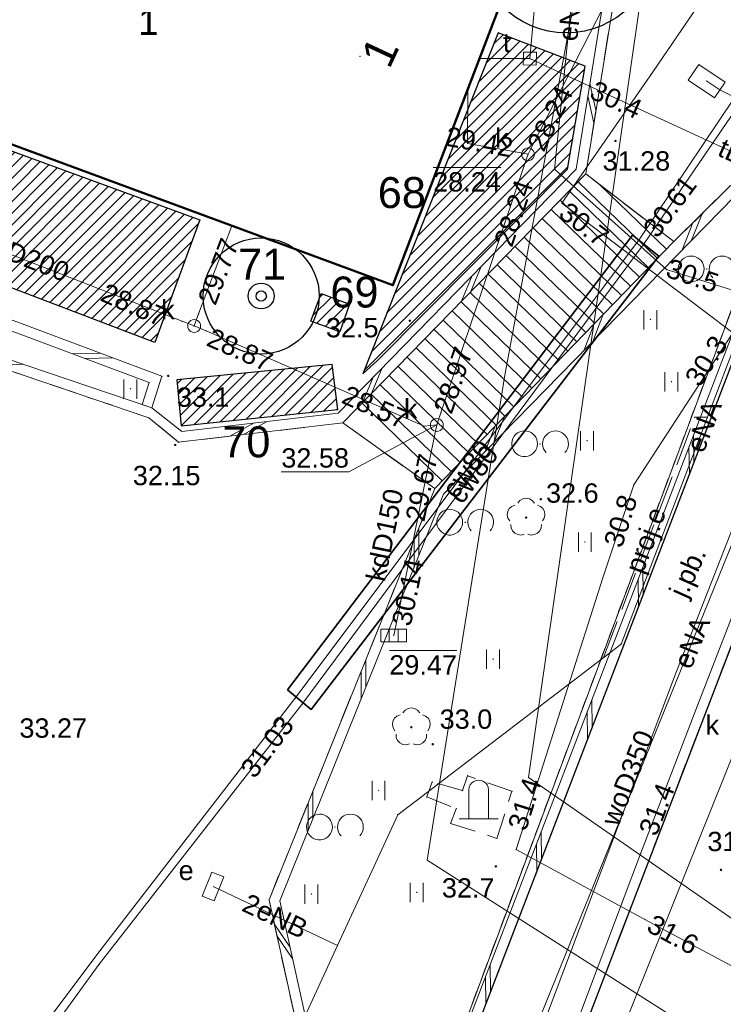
# Model space of a CAD drawing. Extents: x 5468194 to 5468404, y 5919486 to 5919674.
# Tile 6 of 12: x 5468349 to 5468376, y 5919556 to 5919594. Entities that reach past the tile are written whole.
import ezdxf
from ezdxf.enums import TextEntityAlignment as Align

# ---------------------------------------------------------------- set-up
doc = ezdxf.new("R2010")
doc.units = 0
doc.header["$PDSIZE"] = 0.75
for name, pattern in [('PRZER1-1', [2, 1, -1]), ('PRZER2-1', [3, 2, -1]), ('PRZER3-1', [4, 3, -1])]:
    doc.linetypes.add(name, pattern=pattern)
doc.layers.get('0').update_dxf_attribs({"color": 253, "linetype": 'CONTINUOUS', "lineweight": 13})
for name, color, linetype, lineweight in [('GEPADR', 253, 'CONTINUOUS', 18), ('GEPADR_O', 253, 'CONTINUOUS', 18), ('GESBLO', 253, 'CONTINUOUS', 18), ('GESBLO_O', 253, 'CONTINUOUS', 18), ('GESBZO', 253, 'CONTINUOUS', 50), ('GESDZI', 30, 'CONTINUOUS', 18), ('GESUZY', 253, 'PRZER1-1', 18), ('GOSRBG', 253, 'CONTINUOUS', 18), ('GSLKRW', 253, 'CONTINUOUS', 25), ('GSPOPM', 253, 'CONTINUOUS', 18), ('GSPPRB', 253, 'CONTINUOUS', 20), ('GSPRDL', 253, 'CONTINUOUS', 18), ('GSPWPN', 253, 'CONTINUOUS', 13), ('GSPWPN_O', 253, 'CONTINUOUS', 13), ('GSPWPS', 253, 'CONTINUOUS', 13), ('GSPWPS_O', 253, 'CONTINUOUS', 13), ('GSSDSO', 253, 'CONTINUOUS', 18), ('GSSKOA', 253, 'PRZER3-1', 18), ('GSSKOA_O', 253, 'PRZER3-1', 18), ('GSSKOD', 253, 'PRZER2-1', 18), ('GSSSCK', 253, 'CONTINUOUS', 18), ('GSSUTR', 253, 'PRZER2-1', 18), ('GSSZAD', 253, 'PRZER2-1', 18), ('GULCPR', 253, 'CONTINUOUS', 18), ('GULCPR_O', 253, 'CONTINUOUS', 18), ('GULEPR', 253, 'CONTINUOUS', 18), ('GULEPR_O', 253, 'CONTINUOUS', 18), ('GULKPR', 253, 'CONTINUOUS', 18), ('GULKPR_O', 253, 'CONTINUOUS', 18), ('GULLOB', 253, 'CONTINUOUS', 35), ('GULTPR', 253, 'CONTINUOUS', 18), ('GULTPR_O', 253, 'CONTINUOUS', 18), ('GULWPR', 253, 'CONTINUOUS', 18), ('GULWPR_O', 253, 'CONTINUOUS', 18), ('GUPESE', 253, 'CONTINUOUS', 18), ('GUPESE_O', 253, 'CONTINUOUS', 18), ('GUPIKP', 253, 'CONTINUOUS', 18), ('GUPIWZ', 253, 'CONTINUOUS', 18), ('GUPIWZ_O', 253, 'CONTINUOUS', 18), ('GUPKKS', 253, 'CONTINUOUS', 18), ('GUPKSD', 253, 'CONTINUOUS', 18), ('GUPPRZ', 253, 'CONTINUOUS', 18), ('GUPPRZ_O', 253, 'CONTINUOUS', 18), ('GUSIKP', 253, 'CONTINUOUS', 18), ('ZZ_drzewo nanoszone ręcznie', 34, 'CONTINUOUS', 30), ('ZZ_grupa krzewów', 3, 'CONTINUOUS', 30), ('ZZ_grupa krzewów_szraf', 3, 'CONTINUOUS', 13), ('ZZ_korona', 94, 'CONTINUOUS', 30), ('ZZ_waloryzacja B', 5, 'CONTINUOUS', 30)]:
    doc.layers.add(name, color=color, linetype=linetype, lineweight=lineweight)
doc.styles.add('GEO-INFO', font='arial.ttf')
pattern_1 = [(45, (0, 0), (-0.224506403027, 0.224506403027), [])]

# ---------------------------------------------------------------- blocks, each defined once
blk = doc.blocks.new('POINT')
at = {"color": 0}
blk.add_point((0, 0), dxfattribs=at)
blk = doc.blocks.new('ODTN_2')
at = {"color": 0}
for points in [[(-1.5, -0.5), (0.5, 0.5)], [(-0.5, -0.5), (1.5, 0.5)]]:
    blk.add_lwpolyline(points, dxfattribs=at)
blk = doc.blocks.new('SPTRW')
at = {"color": 0}
for points in [[(-0.51332, 0.7233), (-0.51332, -0.7767)], [(0.48668, -0.7767), (0.48668, 0.7233)]]:
    blk.add_lwpolyline(points, dxfattribs=at)
blk = doc.blocks.new('KOLO')
blk.add_hatch(color=0).paths.add_polyline_path([(-0.5, 0), (-0.482963, -0.12941), (-0.433013, -0.25), (-0.353553, -0.353553), (-0.25, -0.433013), (-0.12941, -0.482963), (0, -0.5), (0.12941, -0.482963), (0.25, -0.433013), (0.353553, -0.353553), (0.433013, -0.25), (0.482963, -0.12941), (0.5, 0), (0.482963, 0.12941), (0.433013, 0.25), (0.353553, 0.353553), (0.25, 0.433013), (0.12941, 0.482963), (0, 0.5), (-0.12941, 0.482963), (-0.25, 0.433013), (-0.353553, 0.353553), (-0.433013, 0.25), (-0.482963, 0.12941)])
blk = doc.blocks.new('OBOO04')
at = {"color": 0}
for points in [[(0.5, 0), (0.5, 1.5), (0.482963, 1.62941), (0.433013, 1.75), (0.353553, 1.853553), (0.25, 1.933013), (0.12941, 1.982963), (0, 2), (-0.12941, 1.982963), (-0.25, 1.933013), (-0.353553, 1.853553), (-0.433013, 1.75), (-0.482963, 1.62941), (-0.5, 1.5)], [(-0.5, 0), (-0.5, 1.5)], [(1, 0), (-1, 0)]]:
    blk.add_lwpolyline(points, dxfattribs=at)
blk = doc.blocks.new('SPDLP')
blk.add_hatch(color=0).paths.add_polyline_path([(0, -0.09), (0.027812, -0.085595), (0.052901, -0.072812), (0.072812, -0.052901), (0.085595, -0.027812), (0.09, 0), (0.085595, 0.027812), (0.072812, 0.052901), (0.052901, 0.072812), (0.027812, 0.085595), (0, 0.09), (-0.027812, 0.085595), (-0.052901, 0.072812), (-0.072812, 0.052901), (-0.085595, 0.027812), (-0.09, 0), (-0.085595, -0.027812), (-0.072812, -0.052901), (-0.052901, -0.072812), (-0.027812, -0.085595)])
at = {"color": 0}
for points in [[(-1.271938, -0.268652), (-1.40916, -0.048001), (-1.462858, 0.20623), (-1.426585, 0.463525), (-1.304695, 0.693003), (-1.11182, 0.867117), (-0.871109, 0.964971)], [(-0.648554, 1.126667), (-0.481106, 1.325358), (-0.255912, 1.454989), (0, 1.5), (0.255912, 1.454989), (0.481106, 1.325358), (0.648554, 1.126667)], [(0.871109, 0.964971), (1.11182, 0.867117), (1.304695, 0.693003), (1.426585, 0.463525), (1.462858, 0.20623), (1.40916, -0.048001), (1.271938, -0.268652)], [(-0.137547, -1.292703), (-0.389802, -1.355024), (-0.648184, -1.327532), (-0.881678, -1.213525), (-1.062258, -1.026689), (-1.168249, -0.78945), (-1.186929, -0.530282)], [(1.186929, -0.530282), (1.168249, -0.78945), (1.062258, -1.026689), (0.881678, -1.213525), (0.648184, -1.327532), (0.389802, -1.355024), (0.137547, -1.292703)]]:
    blk.add_lwpolyline(points, dxfattribs=at)
blk = doc.blocks.new('OTZK')
at = {"color": 0}
blk.add_lwpolyline([(-1.2, 1), (-1.026352, 0.984808), (-0.85798, 0.939693), (-0.7, 0.866025), (-0.557212, 0.766044), (-0.433956, 0.642788), (-0.333975, 0.5), (-0.260307, 0.34202), (-0.215192, 0.173648), (-0.2, 0), (-0.215192, -0.173648), (-0.260307, -0.34202), (-0.333975, -0.5), (-0.44425, -0.654861), (-0.581841, -0.786053), (-0.741773, -0.888835), (-0.918267, -0.959493), (-1.104944, -0.995472), (-1.295056, -0.995472), (-1.481733, -0.959493), (-1.658227, -0.888835), (-1.818159, -0.786053), (-1.95575, -0.654861), (-2.066025, -0.5), (-2.145001, -0.327068), (-2.189821, -0.142315), (-2.198867, 0.047582), (-2.171812, 0.235759), (-2.109632, 0.415415), (-2.014576, 0.580057), (-1.890079, 0.723734), (-1.740641, 0.841254), (-1.571662, 0.928368), (-1.389251, 0.981929)], close=True, dxfattribs=at)
blk.add_lwpolyline([(0.469393, -0.682799), (0.35969, -0.542106), (0.276733, -0.384159), (0.223163, -0.213984), (0.200685, -0.036999), (0.210014, 0.141165), (0.250854, 0.314835), (0.321904, 0.478484), (0.420903, 0.626903), (0.5447, 0.755369), (0.689355, 0.859792), (0.850264, 0.936848), (1.022304, 0.984085), (1.2, 1), (1.377696, 0.984085), (1.549736, 0.936848), (1.710645, 0.859792), (1.8553, 0.755369), (1.979097, 0.626903), (2.078096, 0.478484), (2.149146, 0.314835), (2.189986, 0.141165), (2.199315, -0.036999), (2.176837, -0.213984), (2.123267, -0.384159), (2.04031, -0.542106), (1.930607, -0.682799)], dxfattribs=at)
blk = doc.blocks.new('KWADRAT_NIEPRZEZR')
at = {"color": 0}
blk.add_lwpolyline([(-0.5, -0.5), (0.5, -0.5), (0.5, 0.5), (-0.5, 0.5)], close=True, dxfattribs=at)
blk = doc.blocks.new('OKRAG_PELNY')
at = {"color": 0}
blk.add_lwpolyline([(0, 0.5), (0.12941, 0.482963), (0.25, 0.433013), (0.353553, 0.353553), (0.433013, 0.25), (0.482963, 0.12941), (0.5, 0), (0.482963, -0.12941), (0.433013, -0.25), (0.353553, -0.353553), (0.25, -0.433013), (0.12941, -0.482963), (0, -0.5), (-0.12941, -0.482963), (-0.25, -0.433013), (-0.353553, -0.353553), (-0.433013, -0.25), (-0.482963, -0.12941), (-0.5, 0), (-0.482963, 0.12941), (-0.433013, 0.25), (-0.353553, 0.353553), (-0.25, 0.433013), (-0.12941, 0.482963)], close=True, dxfattribs=at)
blk = doc.blocks.new('SUUS05')
at = {"color": 0}
blk.add_lwpolyline([(0.5, -0.25), (-0.5, -0.25), (-0.5, 0.25), (0.5, 0.25)], close=True, dxfattribs=at)
for points in [[(-0.175, -0.25), (-0.175, 0.25)], [(0.175, -0.25), (0.175, 0.25)]]:
    blk.add_lwpolyline(points, dxfattribs=at)
blk = doc.blocks.new('SZAFA1')
at = {"color": 0}
blk.add_lwpolyline([(-1, -0.5), (-1, 0.5), (1, 0.5), (1, -0.5)], close=True, dxfattribs=at)
blk = doc.blocks.new('drzewo nanoszone ręcznie')
at = {"layer": 'ZZ_drzewo nanoszone ręcznie'}
for radius in [0.5, 0.2]:
    blk.add_circle((0, 0), radius, dxfattribs=at)

msp = doc.modelspace()

# ---------------------------------------------------------------- hatches: boundary and pattern name
at = {"layer": 'ZZ_grupa krzewów_szraf'}
h = msp.add_hatch(dxfattribs=at)
h.set_pattern_fill('ANSI31', color=256, scale=0.1, style=0)
h.set_pattern_definition(pattern_1)
h.paths.add_polyline_path([(5468363.053, 5919580.833), (5468370.421, 5919588.246), (5468371.096, 5919592.238), (5468367.723, 5919593.535), (5468362.482, 5919580.318)])
h = msp.add_hatch(dxfattribs=at)
h.set_pattern_fill('ANSI31', color=256, scale=0.1, style=0)
h.set_pattern_definition(pattern_1)
h.paths.add_polyline_path([(5468356.156, 5919586.281), (5468354.419, 5919581.528), (5468340.806, 5919586.711), (5468342.414, 5919591.307)])
h = msp.add_hatch(dxfattribs=at)
h.set_pattern_fill('ANSI31', color=256, scale=0.1, style=0)
h.set_pattern_definition([(45, (0.7511, -0.9682), (-0.224506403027, 0.224506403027), [])])
h.paths.add_polyline_path([(5468360.861, 5919583.426), (5468361.96, 5919583.007), (5468361.584, 5919581.939), (5468360.46, 5919582.354)])
h = msp.add_hatch(dxfattribs=at)
h.set_pattern_fill('ANSI31', color=256, scale=0.1, style=0)
h.set_pattern_definition(pattern_1)
h.paths.add_polyline_path([(5468355.433, 5919578.289), (5468361.507, 5919578.935), (5468361.297, 5919580.669), (5468355.271, 5919580.078)])

# ---------------------------------------------------------------- linework, layer by layer
at = {"layer": 'GESBLO', "linetype": 'Continuous', "lineweight": 18, "elevation": 10.18}
msp.add_lwpolyline([(5468363.645, 5919583.746), (5468368.102, 5919595.426), (5468344.651, 5919604.234), (5468340.223, 5919592.394)], close=True, dxfattribs=at)
at = {"layer": 'GESBZO', "linetype": 'Continuous', "lineweight": 50, "elevation": 10.18}
msp.add_lwpolyline([(5468324.608, 5919550.595), (5468340.223, 5919592.394), (5468363.645, 5919583.746), (5468368.102, 5919595.426), (5468344.651, 5919604.234), (5468339.13, 5919606.287), (5468341.233, 5919611.948), (5468335.033, 5919614.243), (5468328.674, 5919597.162), (5468320.465, 5919575.139), (5468292.6, 5919585.725), (5468302.084, 5919611.222), (5468287.766, 5919616.312), (5468277.091, 5919588.06), (5468273.766, 5919579.265), (5468316.018, 5919563.219), (5468312.976, 5919555.043)], close=True, dxfattribs=at)
at = {"layer": 'GESDZI', "linetype": 'Continuous', "lineweight": 18, "elevation": 10.22}
for points in [[(5468342.3, 5919490.53), (5468380.89, 5919593.82), (5468381.59, 5919595.7), (5468371.88, 5919608.07), (5468315.05, 5919629.35), (5468302.78, 5919633.88), (5468295.57, 5919636.55), (5468289.38, 5919639.2), (5468286.47, 5919640.95), (5468283.94, 5919642.67), (5468281.69, 5919644.67), (5468279.68, 5919646.93), (5468277.95, 5919649.56), (5468276.59, 5919652.23), (5468275.54, 5919655.03), (5468275.114, 5919656.356)], [(5468397.975, 5919600.77), (5468396.01, 5919601.52), (5468386.34, 5919605.41), (5468381.59, 5919595.7), (5468380.89, 5919593.82), (5468342.3, 5919490.53)]]:
    msp.add_lwpolyline(points, dxfattribs=at)
at = {"layer": 'GESUZY', "linetype": 'PRZER1-1', "lineweight": 18, "ltscale": 0.5, "elevation": 10.08}
for points in [[(5468397.975, 5919600.77), (5468396.01, 5919601.52), (5468386.34, 5919605.41), (5468381.59, 5919595.7), (5468380.89, 5919593.82), (5468342.3, 5919490.53)], [(5468342.3, 5919490.53), (5468380.89, 5919593.82), (5468381.59, 5919595.7), (5468386.34, 5919605.41), (5468396.01, 5919601.52), (5468397.975, 5919600.77)]]:
    msp.add_lwpolyline(points, dxfattribs=at)
at = {"layer": 'GOSRBG', "linetype": 'Continuous', "lineweight": 18, "elevation": 10.04}
for points in [[(5468344.206, 5919613.044), (5468339.634, 5919614.611), (5468338.067, 5919608.211), (5468350.084, 5919604.554), (5468370.983, 5919596.455), (5468367.979, 5919580.258), (5468364.975, 5919561.449), (5468375.682, 5919554.637), (5468380.283, 5919552.873)], [(5468381.743, 5919556.827), (5468378.31, 5919558.131), (5468368.906, 5919564.662), (5468373.869, 5919599.146), (5468349.052, 5919607.505), (5468349.443, 5919611.554), (5468344.206, 5919613.044)]]:
    msp.add_lwpolyline(points, dxfattribs=at)
at = {"layer": 'GSLKRW', "linetype": 'Continuous', "lineweight": 25, "elevation": 10.18}
for points in [[(5468365.57, 5919551.49), (5468379.33, 5919587.32)], [(5468382.88, 5919585.71), (5468369.21, 5919550.1), (5468362.55, 5919532.04), (5468361.98, 5919530.58), (5468350.56, 5919500.43)]]:
    msp.add_lwpolyline(points, dxfattribs=at)
at = {"layer": 'GSPPRB', "linetype": 'Continuous', "lineweight": 20}
for p in [(5468366.999, 5919592.534, 10.28), (5468375.81, 5919591.66, 10.28), (5468366.557, 5919591.376, 10.28), (5468376.32, 5919591.32, 10.28), (5468371.12, 5919588.06, 10.28), (5468357.407, 5919586.05, 10.28), (5468373.39, 5919585.36, 10.28), (5468374.54, 5919585.439, 10.28), (5468354.69, 5919580.22, 10.28), (5468354.18, 5919578.61, 10.28), (5468375.35, 5919578.63, 10.28), (5468375.83, 5919578.63, 10.28), (5468361.71, 5919578.41, 10.28), (5468355.34, 5919577.66, 10.28), (5468365.269, 5919575.863, 10.28), (5468372.493, 5919569.835, 10.28), (5468371.81, 5919569.31, 10.28), (5468359.85, 5919567.72, 10.28), (5468366.54, 5919564.73, 10.28), (5468365.17, 5919564.49, 10.28), (5468366.35, 5919564.15, 10.28), (5468368.26, 5919564.13, 10.28), (5468364.96, 5919563.91, 10.28), (5468363.831, 5919563.218, 10.28), (5468366.1, 5919563.45, 10.28), (5468365.88, 5919562.88, 10.28), (5468367.68, 5919562.3, 10.28), (5468358.843, 5919559.914, 10.28), (5468352.25, 5919557.89, 10.28), (5468361.498, 5919558.149, 10.28), (5468352.26, 5919557.42, 10.28)]:
    msp.add_point(p, dxfattribs=at)
at = {"layer": 'GSSDSO', "linetype": 'Continuous', "lineweight": 18, "elevation": 10.18}
for points in [[(5468338.75, 5919583.84), (5468354.18, 5919578.61), (5468355.34, 5919577.66), (5468361.71, 5919578.41), (5468371.12, 5919588.06), (5468374.522, 5919609.14), (5468374.127, 5919609.204), (5468370.745, 5919588.249), (5468361.523, 5919578.791), (5468355.462, 5919578.077), (5468354.301, 5919578.991), (5468338.913, 5919584.207)], [(5468379.33, 5919587.32), (5468376.74, 5919587.61), (5468374.54, 5919585.439), (5468365.269, 5919575.863), (5468358.843, 5919559.914), (5468360.194, 5919553.802), (5468365.57, 5919551.49), (5468365.346, 5919552.022), (5468360.54, 5919554.089), (5468359.26, 5919559.88), (5468365.611, 5919575.641), (5468376.885, 5919587.191), (5468378.771, 5919586.98)], [(5468365.57, 5919551.49), (5468379.33, 5919587.32), (5468378.771, 5919586.98), (5468365.346, 5919552.022)], [(5468338.913, 5919584.207), (5468339.64, 5919585.85), (5468354.69, 5919580.22), (5468354.301, 5919578.991), (5468353.922, 5919579.12), (5468354.194, 5919579.979), (5468339.853, 5919585.343), (5468339.293, 5919584.078)]]:
    msp.add_lwpolyline(points, close=True, dxfattribs=at)
at = {"layer": 'GSSKOA', "linetype": 'PRZER3-1', "lineweight": 18, "ltscale": 0.5, "elevation": 10.18}
msp.add_lwpolyline([(5468346.124, 5919489.133), (5468347.28, 5919491.88), (5468350.56, 5919500.43), (5468361.98, 5919530.58), (5468362.55, 5919532.04), (5468366.74, 5919543.38), (5468369.21, 5919550.1), (5468382.88, 5919585.71), (5468384.825, 5919591.001, 0.348026), (5468385.415, 5919592.895), (5468385.73, 5919594.32), (5468393.04, 5919591.72)], format="xyb", dxfattribs=at)
msp.add_lwpolyline([(5468369.21, 5919550.1), (5468365.57, 5919551.49), (5468379.33, 5919587.32), (5468382.88, 5919585.71)], close=True, dxfattribs=at)
at = {"layer": 'GSSKOD', "linetype": 'PRZER2-1', "lineweight": 18, "ltscale": 0.5, "elevation": 10.18}
msp.add_lwpolyline([(5468374.522, 5919609.14), (5468375.202, 5919608.344), (5468376.288, 5919606.342), (5468376.955, 5919605.295), (5468377.622, 5919604.315), (5468378.528, 5919602.835), (5468379.92, 5919601.023), (5468380.921, 5919599.843), (5468382.466, 5919598.335), (5468383.331, 5919597.838), (5468384.054, 5919597.216), (5468384.77, 5919596.375), (5468385.277, 5919595.678), (5468385.476, 5919595.114), (5468385.73, 5919594.32), (5468385.415, 5919592.895, -0.348026), (5468384.825, 5919591.001), (5468382.88, 5919585.71), (5468379.33, 5919587.32), (5468376.74, 5919587.61), (5468374.54, 5919585.439), (5468371.12, 5919588.06)], format="xyb", close=True, dxfattribs=at)
msp.add_lwpolyline([(5468369.21, 5919550.1), (5468365.57, 5919551.49), (5468360.194, 5919553.802), (5468358.843, 5919559.914), (5468365.269, 5919575.863), (5468361.71, 5919578.41), (5468355.34, 5919577.66), (5468354.18, 5919578.61), (5468338.75, 5919583.84), (5468333.535, 5919569.88), (5468334.395, 5919569.558), (5468334.22, 5919569.09), (5468343.139, 5919565.716), (5468341.345, 5919560.818), (5468332.25, 5919564.07), (5468332.075, 5919563.602), (5468331.34, 5919563.876), (5468330, 5919560.29), (5468332.66, 5919559.36), (5468328.14, 5919547.12), (5468324.26, 5919548.55), (5468323.889, 5919548.687), (5468323.494, 5919547.638)], dxfattribs=at)
msp.add_lwpolyline([(5468365.17, 5919564.49), (5468364.96, 5919563.91), (5468366.1, 5919563.45), (5468365.88, 5919562.88), (5468367.68, 5919562.3), (5468368.26, 5919564.13), (5468366.54, 5919564.73), (5468366.35, 5919564.15)], close=True, dxfattribs=at)
at = {"layer": 'GSSSCK', "linetype": 'Continuous', "lineweight": 18, "elevation": 10.18}
msp.add_lwpolyline([(5468361.71, 5919578.41), (5468365.269, 5919575.863), (5468374.54, 5919585.439), (5468371.12, 5919588.06)], close=True, dxfattribs=at)
at = {"layer": 'GSSSCK', "linetype": 'Continuous', "lineweight": 18, "elevation": 10.18, "flags": 128}
for points in [[(5468373.904, 5919584.782), (5468370.828, 5919587.76)], [(5468374.252, 5919585.141), (5468371.683, 5919587.629)], [(5468373.556, 5919584.423), (5468370.479, 5919587.402)], [(5468373.208, 5919584.064), (5468370.13, 5919587.044)], [(5468372.86, 5919583.705), (5468369.781, 5919586.686)], [(5468372.513, 5919583.345), (5468369.432, 5919586.328)], [(5468372.165, 5919582.986), (5468369.082, 5919585.97)], [(5468371.817, 5919582.627), (5468368.733, 5919585.613)], [(5468371.469, 5919582.268), (5468368.384, 5919585.255)], [(5468371.122, 5919581.908), (5468368.035, 5919584.897)], [(5468370.774, 5919581.549), (5468367.686, 5919584.539)], [(5468370.078, 5919580.831), (5468366.988, 5919583.823)], [(5468370.426, 5919581.19), (5468367.337, 5919584.181)], [(5468369.73, 5919580.472), (5468366.639, 5919583.465)], [(5468369.383, 5919580.112), (5468366.29, 5919583.107)], [(5468369.035, 5919579.753), (5468365.941, 5919582.749)], [(5468368.687, 5919579.394), (5468365.592, 5919582.391)], [(5468368.339, 5919579.035), (5468365.243, 5919582.033)], [(5468367.991, 5919578.675), (5468364.894, 5919581.675)], [(5468367.644, 5919578.316), (5468364.544, 5919581.317)], [(5468367.296, 5919577.957), (5468364.195, 5919580.959)], [(5468366.948, 5919577.598), (5468363.846, 5919580.601)], [(5468366.6, 5919577.239), (5468363.497, 5919580.243)], [(5468366.252, 5919576.879), (5468363.148, 5919579.885)], [(5468365.905, 5919576.52), (5468362.799, 5919579.527)], [(5468365.557, 5919576.161), (5468362.45, 5919579.169)]]:
    msp.add_lwpolyline(points, dxfattribs=at)
at = {"layer": 'GSSUTR', "linetype": 'PRZER2-1', "lineweight": 18, "ltscale": 0.5, "elevation": 10.1}
for points in [[(5468373.63, 5919582.433), (5468373.62, 5919582.413), (5468373.64, 5919582.413)], [(5468374.449, 5919580.021), (5468374.439, 5919580.001), (5468374.459, 5919580.001)], [(5468353.474, 5919579.745), (5468353.464, 5919579.725), (5468353.484, 5919579.725)], [(5468371.175, 5919577.732), (5468371.165, 5919577.712), (5468371.185, 5919577.712)], [(5468371.093, 5919573.808), (5468371.083, 5919573.788), (5468371.103, 5919573.788)], [(5468367.532, 5919569.27), (5468367.522, 5919569.25), (5468367.542, 5919569.25)], [(5468363.094, 5919564.174), (5468363.084, 5919564.154), (5468363.104, 5919564.154)], [(5468360.489, 5919560.16), (5468360.479, 5919560.14), (5468360.499, 5919560.14)], [(5468364.573, 5919560.224), (5468364.563, 5919560.204), (5468364.583, 5919560.204)]]:
    msp.add_lwpolyline(points, close=True, dxfattribs=at)
at = {"layer": 'GSSZAD', "linetype": 'PRZER2-1', "lineweight": 18, "ltscale": 0.5, "elevation": 10.1}
for points in [[(5468375.81, 5919584.39), (5468375.8, 5919584.37), (5468375.82, 5919584.37)], [(5468369.35, 5919577.61), (5468369.34, 5919577.59), (5468369.36, 5919577.59)], [(5468366.45, 5919574.57), (5468366.44, 5919574.55), (5468366.46, 5919574.55)], [(5468361.4, 5919562.75), (5468361.39, 5919562.73), (5468361.41, 5919562.73)]]:
    msp.add_lwpolyline(points, close=True, dxfattribs=at)
at = {"layer": 'GULCPR', "linetype": 'Continuous', "lineweight": 18, "elevation": 10.14}
for points in [[(5468395.63, 5919605.07), (5468394.42, 5919605.4), (5468387.16, 5919607.97), (5468386.92, 5919607.88), (5468380.52, 5919596.72), (5468377.51, 5919591.94), (5468373.2, 5919585.53), (5468359.85, 5919567.72), (5468352.25, 5919557.89), (5468349.08, 5919553.66), (5468348.85, 5919553.59), (5468342.01, 5919556.1), (5468333.68, 5919559.07), (5468328.86, 5919560.78)], [(5468328.7, 5919560.36), (5468333.53, 5919558.66), (5468341.93, 5919555.7), (5468348.92, 5919553.07), (5468349.16, 5919553.14), (5468352.26, 5919557.42), (5468360.12, 5919567.49), (5468373.39, 5919585.36), (5468377.79, 5919591.81), (5468380.54, 5919596.23), (5468387.02, 5919607.41), (5468387.26, 5919607.49), (5468394.2, 5919605.12), (5468395.47, 5919604.67)]]:
    msp.add_lwpolyline(points, dxfattribs=at)
at = {"layer": 'GULEPR', "linetype": 'Continuous', "lineweight": 18, "elevation": 10.14}
for points in [[(5468372.167, 5919608.837), (5468371.136, 5919600.284), (5468369.913, 5919588.245), (5468374.255, 5919584.356), (5468380.537, 5919582.386)], [(5468349.142, 5919606.935), (5468348.852, 5919607.894), (5468349.579, 5919608.441), (5468350.386, 5919608.272), (5468352.599, 5919605.794), (5468355.624, 5919604.673), (5468360.688, 5919602.705), (5468376.875, 5919596.643), (5468373.732, 5919592.033), (5468370.197, 5919586.927), (5468376.818, 5919581.897), (5468372.98, 5919576.006), (5468371.781, 5919572.404), (5468368.422, 5919561.865), (5468373.414, 5919559.16), (5468378.463, 5919556.455), (5468381.19, 5919555.329)], [(5468383.047, 5919589.166), (5468367.425, 5919550.626), (5468353.995, 5919517.496)], [(5468378.913, 5919586.724), (5468372.493, 5919569.835), (5468363.831, 5919563.218), (5468361.498, 5919558.149)], [(5468390.287, 5919579.957), (5468388.222, 5919579.818), (5468381.319, 5919582.425), (5468378.538, 5919575.413), (5468375.454, 5919567.448), (5468373.251, 5919561.701), (5468370.004, 5919553.099), (5468367.507, 5919546.599), (5468364.773, 5919539.515), (5468362.057, 5919532.709), (5468359.14, 5919524.874), (5468356.057, 5919516.544), (5468352.111, 5919506.285), (5468349.468, 5919499.367), (5468346.569, 5919492.043), (5468345.493, 5919489.364)], [(5468361.498, 5919558.149), (5468356.673, 5919560.433)], [(5468361.498, 5919558.149), (5468359.351, 5919553.482), (5468367.492, 5919548.634), (5468343.503, 5919490.091)]]:
    msp.add_lwpolyline(points, dxfattribs=at)
at = {"layer": 'GULEPR', "linetype": 'PRZER3-1', "lineweight": 18, "ltscale": 0.5, "elevation": 10.14}
msp.add_lwpolyline([(5468371.81, 5919569.31), (5468375.35, 5919578.63), (5468375.83, 5919578.63)], dxfattribs=at)
at = {"layer": 'GULKPR', "linetype": 'Continuous', "lineweight": 18, "elevation": 10.14}
for points in [[(5468368.885, 5919588.825), (5468369.108, 5919589.272), (5468375.909, 5919602.555), (5468376.203, 5919603.078)], [(5468366.557, 5919591.376), (5468366.534, 5919589.247), (5468368.393, 5919588.913), (5468368.885, 5919588.825)], [(5468365.35, 5919578.33), (5468365.51, 5919578.804), (5468368.725, 5919588.351), (5468368.885, 5919588.825)], [(5468343.612, 5919586.966), (5468344.078, 5919586.785), (5468355.474, 5919582.35), (5468355.94, 5919582.169)], [(5468357.407, 5919586.05), (5468356.116, 5919582.637), (5468355.94, 5919582.169)], [(5468355.94, 5919582.169), (5468356.403, 5919581.98), (5468364.853, 5919578.279), (5468365.35, 5919578.33)], [(5468363.678, 5919570.167), (5468363.729, 5919570.417), (5468365.25, 5919577.84), (5468365.35, 5919578.33)], [(5468364.762, 5919535.397), (5468365.004, 5919536.107), (5468377.041, 5919566.072)]]:
    msp.add_lwpolyline(points, dxfattribs=at)
at = {"layer": 'GULLOB', "linetype": 'Continuous', "lineweight": 35, "elevation": 10.12}
msp.add_lwpolyline([(5468369.913, 5919588.245), (5468374.255, 5919584.356)], dxfattribs=at)
msp.add_lwpolyline([(5468359.56, 5919568.06), (5468360.48, 5919567.3), (5468373.96, 5919584.88), (5468372.93, 5919585.69)], close=True, dxfattribs=at)
at = {"layer": 'GULTPR', "linetype": 'Continuous', "lineweight": 18, "elevation": 10.14}
for points in [[(5468366.999, 5919592.534), (5468368.955, 5919592.535)], [(5468368.955, 5919592.535), (5468369.592, 5919592.242), (5468384.041, 5919585.59), (5468390.381, 5919582.581), (5468390.79, 5919582.555), (5468391.191, 5919582.405)]]:
    msp.add_lwpolyline(points, dxfattribs=at)
at = {"layer": 'GULTPR', "linetype": 'PRZER3-1', "lineweight": 18, "ltscale": 0.5, "elevation": 10.14}
msp.add_lwpolyline([(5468375.81, 5919591.66), (5468376.32, 5919591.32), (5468379.03, 5919589.98), (5468381.75, 5919588.64)], dxfattribs=at)
at = {"layer": 'GULWPR', "linetype": 'Continuous', "lineweight": 18, "elevation": 10.14}
msp.add_lwpolyline([(5468365.579, 5919544.749), (5468374.588, 5919568.639), (5468387.493, 5919601.593)], dxfattribs=at)
at = {"layer": 'GUPPRZ_O', "linetype": 'Continuous', "lineweight": 9, "elevation": 10.8, "flags": 128}
for points in [[(5468366.74, 5919596.945), (5468369.361, 5919596.945), (5468368.955, 5919592.535)], [(5468365.207, 5919588.309), (5468367.828, 5919588.309)], [(5468359.321, 5919576.509), (5468361.942, 5919576.509), (5468365.35, 5919578.33)], [(5468363.508, 5919569.579), (5468366.129, 5919569.579)]]:
    msp.add_lwpolyline(points, dxfattribs=at)
at = {"layer": 'GUSIKP', "linetype": 'Continuous', "lineweight": 18, "elevation": 10.14}
msp.add_lwpolyline([(5468375.503, 5919592.304), (5468376.521, 5919591.625), (5468376.113, 5919591.014), (5468375.096, 5919591.698)], close=True, dxfattribs=at)
at = {"layer": 'ZZ_grupa krzewów'}
for points in [[(5468363.053, 5919580.833), (5468370.421, 5919588.246), (5468371.096, 5919592.238), (5468367.723, 5919593.535), (5468362.482, 5919580.318), (5468363.053, 5919580.833)], [(5468356.156, 5919586.281), (5468354.419, 5919581.528), (5468340.806, 5919586.711), (5468342.414, 5919591.307), (5468356.156, 5919586.281)], [(5468360.861, 5919583.426), (5468361.96, 5919583.007), (5468361.584, 5919581.939), (5468360.46, 5919582.354), (5468360.861, 5919583.426)], [(5468355.433, 5919578.289), (5468361.507, 5919578.935), (5468361.297, 5919580.669), (5468355.271, 5919580.078), (5468355.433, 5919578.289)]]:
    msp.add_lwpolyline(points, dxfattribs=at)
at = {"layer": 'ZZ_korona'}
for centre, radius in [((5468370.368, 5919597.031), 3.5), ((5468358.54, 5919583.329), 2.25)]:
    msp.add_circle(centre, radius, dxfattribs=at)

# ---------------------------------------------------------------- block references
at = {"layer": 'GEPADR', "lineweight": 18}
msp.add_blockref('POINT', (5468362.372, 5919592.621, 10.28), dxfattribs=at)
at = {"layer": 'GSPOPM', "lineweight": 18, "xscale": 0.75, "yscale": 0.75}
msp.add_blockref('OBOO04', (5468366.971, 5919563.06, 10.2), dxfattribs=at)
at = {"layer": 'GSPRDL', "lineweight": 18, "xscale": 0.5, "yscale": 0.5}
for p in [(5468368.81, 5919574.74, 10.12), (5468364.36, 5919566.61, 10.12)]:
    msp.add_blockref('SPDLP', p, dxfattribs=at)
at = {"layer": 'GSPWPN', "lineweight": 13, "xscale": 0.09, "yscale": 0.09}
for p in [(5468364.302, 5919582.37, 10.08), (5468354.936, 5919580.232, 10.08), (5468369.378, 5919575.451, 10.08), (5468365.19, 5919565.952, 10.08), (5468367.636, 5919561.215, 10.08)]:
    msp.add_blockref('KOLO', p, dxfattribs=at)
at = {"layer": 'GSPWPS', "lineweight": 13, "xscale": 0.09, "yscale": 0.09}
for p in [(5468372.274, 5919589.342, 10.08), (5468355.207, 5919577.553, 10.08), (5468376.364, 5919561.079, 10.08)]:
    msp.add_blockref('KOLO', p, dxfattribs=at)
at = {"layer": 'GSSDSO', "lineweight": 18, "xscale": 0.5}
for p, yscale, rotation in [((5468371.361, 5919590.807, 10.18), 0.400000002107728, 260.8330497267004), ((5468375.25, 5919585.831, 10.18), 0.43977133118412, 44.61605699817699), ((5468366.688, 5919583.802, 10.18), 0.399999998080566, 225.7214197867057), ((5468371.414, 5919581.898, 10.18), 0.435000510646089, 45.92636874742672), ((5468348.539, 5919580.733, 10.18), 0.40000000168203, 161.2759056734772), ((5468352.008, 5919581.01, 10.18), 0.3999999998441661, 339.4898615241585), ((5468362.849, 5919579.864, 10.18), 0.399999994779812, 225.721419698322), ((5468358.048, 5919578.18, 10.18), 0.399999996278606, 186.7150554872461), ((5468367.58, 5919577.954, 10.18), 0.4124357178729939, 45.92636874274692), ((5468375.221, 5919577.178, 10.18), 0.400000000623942, 248.9914266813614), ((5468364.561, 5919573.571, 10.18), 0.40000000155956, 68.0548940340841), ((5468373.249, 5919572.044, 10.18), 0.400000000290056, 248.9914268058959), ((5468362.506, 5919568.47, 10.18), 0.399999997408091, 68.05489408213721), ((5468371.277, 5919566.91, 10.18), 0.399999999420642, 248.9914267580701), ((5468360.45, 5919563.368, 10.18), 0.3999999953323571, 68.05489410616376), ((5468369.306, 5919561.775, 10.18), 0.399999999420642, 248.9914267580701), ((5468359.404, 5919558.302, 10.18), 0.399999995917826, 102.4671152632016), ((5468367.334, 5919556.641, 10.18), 0.3999999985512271, 248.9914267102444)]:
    msp.add_blockref('ODTN_2', p, dxfattribs=dict(at, yscale=yscale, rotation=rotation))
at = {"layer": 'GSSUTR', "lineweight": 18, "xscale": 0.5, "yscale": 0.5}
for p in [(5468373.63, 5919582.423, 10.1), (5468374.449, 5919580.011, 10.1), (5468353.474, 5919579.735, 10.1), (5468371.175, 5919577.722, 10.1), (5468371.093, 5919573.798, 10.1), (5468367.532, 5919569.26, 10.1), (5468363.094, 5919564.164, 10.1), (5468364.573, 5919560.214, 10.1), (5468360.489, 5919560.15, 10.1)]:
    msp.add_blockref('SPTRW', p, dxfattribs=at)
at = {"layer": 'GSSZAD', "lineweight": 18, "xscale": 0.5, "yscale": 0.5}
for p in [(5468375.81, 5919584.38, 10.1), (5468369.35, 5919577.6, 10.1), (5468366.45, 5919574.56, 10.1), (5468361.4, 5919562.74, 10.1)]:
    msp.add_blockref('OTZK', p, dxfattribs=at)
at = {"layer": 'GUPESE', "lineweight": 18, "xscale": 0.5, "yscale": 0.5, "rotation": 248.1169593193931}
msp.add_blockref('SZAFA1', (5468356.673, 5919560.433, 10.16), dxfattribs=at)
at = {"layer": 'GUPIKP', "lineweight": 18, "xscale": 0.5, "yscale": 0.5}
msp.add_blockref('POINT', (5468368.955, 5919592.535, 10.16), dxfattribs=at)
at = {"layer": 'GUPIWZ', "lineweight": 18, "xscale": 0.5, "yscale": 0.5, "rotation": 179.2874696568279}
msp.add_blockref('KWADRAT_NIEPRZEZR', (5468368.955, 5919592.535, 10.18), dxfattribs=at)
at = {"layer": 'GUPIWZ', "lineweight": 18, "xscale": 0.5, "yscale": 0.5}
for p in [(5468368.885, 5919588.825, 10.18), (5468355.94, 5919582.169, 10.18), (5468365.35, 5919578.33, 10.18)]:
    msp.add_blockref('OKRAG_PELNY', p, dxfattribs=at)
at = {"layer": 'GUPKKS', "lineweight": 18}
msp.add_blockref('SUUS05', (5468363.678, 5919570.167, 10.16), dxfattribs=at)
at = {"layer": 'GUPKSD', "lineweight": 18, "xscale": 0.5, "yscale": 0.5}
for p in [(5468368.885, 5919588.825, 10.16), (5468355.94, 5919582.169, 10.16), (5468365.35, 5919578.33, 10.16)]:
    msp.add_blockref('POINT', p, dxfattribs=at)
at = {"layer": 'GUPPRZ', "lineweight": 18}
for p in [(5468368.955, 5919592.535, 10.16), (5468369.592, 5919592.242, 10.16), (5468369.108, 5919589.272, 10.16), (5468368.393, 5919588.913, 10.16), (5468368.885, 5919588.825, 10.16), (5468368.725, 5919588.351, 10.16), (5468370.197, 5919586.927, 10.16), (5468373.2, 5919585.53, 10.16), (5468374.255, 5919584.356, 10.16), (5468355.474, 5919582.35, 10.16), (5468356.116, 5919582.637, 10.16), (5468356.403, 5919581.98, 10.16), (5468365.51, 5919578.804, 10.16), (5468364.853, 5919578.279, 10.16), (5468365.35, 5919578.33, 10.16), (5468365.25, 5919577.84, 10.16), (5468372.98, 5919576.006, 10.16), (5468363.678, 5919570.167, 10.16), (5468363.729, 5919570.417, 10.16), (5468360.12, 5919567.49, 10.16), (5468368.422, 5919561.865, 10.16), (5468373.251, 5919561.701, 10.16), (5468373.414, 5919559.16, 10.16)]:
    msp.add_blockref('POINT', p, dxfattribs=at)
at = {"layer": 'ZZ_drzewo nanoszone ręcznie'}
msp.add_blockref('drzewo nanoszone ręcznie', (5468358.54, 5919583.329), dxfattribs=at)

# ---------------------------------------------------------------- texts
at = {"layer": 'GEPADR_O', "linetype": 'Continuous', "lineweight": 0, "style": 'GEO-INFO'}
msp.add_text('1', height=1.25, rotation=64.98, dxfattribs=at).set_placement((5468362.372, 5919592.621, 10.8), align=Align.TOP_LEFT)
at = {"layer": 'GESBLO_O', "linetype": 'Continuous', "lineweight": 0, "style": 'GEO-INFO'}
msp.add_text('1', height=1, dxfattribs=at).set_placement((5468354.163, 5919593.955, 10.8), align=Align.MIDDLE)
at = {"layer": 'GSPWPN_O', "linetype": 'Continuous', "lineweight": 0, "style": 'GEO-INFO'}
for s, p in [('32.5', (5468361.049, 5919581.728, 10.8)), ('33.1', (5468355.271, 5919579.034, 10.8)), ('32.6', (5468369.584, 5919575.314, 10.8)), ('33.0', (5468365.459, 5919566.549, 10.8)), ('32.7', (5468365.545, 5919560.005, 10.8))]:
    msp.add_text(s, height=0.75, dxfattribs=at).set_placement(p)
at = {"layer": 'GSPWPS_O', "linetype": 'Continuous', "lineweight": 0, "style": 'GEO-INFO'}
for s, p in [('31.28', (5468371.774, 5919588.191, 10.8)), ('32.15', (5468353.564, 5919575.994, 10.8)), ('33.27', (5468349.167, 5919566.203, 10.8)), ('31.93', (5468375.838, 5919561.805, 10.8))]:
    msp.add_text(s, height=0.75, dxfattribs=at).set_placement(p)
at = {"layer": 'GSSKOA_O', "linetype": 'Continuous', "lineweight": 0, "style": 'GEO-INFO'}
msp.add_text('j.pb.', height=0.75, rotation=65.872, dxfattribs=at).set_placement((5468375.159, 5919572.587, 10.8), align=Align.MIDDLE)
at = {"layer": 'GULCPR_O', "linetype": 'Continuous', "lineweight": 0, "style": 'GEO-INFO'}
for rotation, p in [(53.1455, (5468366.525, 5919576.625, 10.8)), (53.403, (5468366.755, 5919576.425, 10.8))]:
    msp.add_text('cw80', height=0.75, rotation=rotation, dxfattribs=at).set_placement(p, align=Align.MIDDLE)
at = {"layer": 'GULEPR_O', "linetype": 'Continuous', "lineweight": 0, "style": 'GEO-INFO'}
for s, rotation, p in [('eND', 84.2014, (5468370.524, 5919594.264, 10.8)), ('eNA', 69.185, (5468375.703, 5919578.28, 10.8)), ('proj.e ', 69.2018, (5468373.58, 5919573.97, 10.8)), ('eNA', 67.9346, (5468375.236, 5919569.896, 10.8)), ('2eNB', 334.6742, (5468359.086, 5919559.291, 10.8))]:
    msp.add_text(s, height=0.75, rotation=rotation, dxfattribs=at).set_placement(p, align=Align.MIDDLE)
at = {"layer": 'GULKPR_O', "linetype": 'Continuous', "lineweight": 0, "style": 'GEO-INFO'}
for s, rotation, p in [('ksD200', 338.7376, (5468349.394, 5919584.869, 10.8)), ('kdD150', 78.4215, (5468363.312, 5919574.067, 10.8))]:
    msp.add_text(s, height=0.75, rotation=rotation, dxfattribs=at).set_placement(p, align=Align.MIDDLE)
at = {"layer": 'GULTPR_O', "linetype": 'Continuous', "lineweight": 0, "style": 'GEO-INFO'}
msp.add_text('tD', height=0.75, rotation=335.2787, dxfattribs=at).set_placement((5468376.817, 5919588.916, 10.8), align=Align.MIDDLE_CENTER)
at = {"layer": 'GULWPR_O', "linetype": 'Continuous', "lineweight": 0, "style": 'GEO-INFO'}
msp.add_text('woD350', height=0.75, rotation=68.6146, dxfattribs=at).set_placement((5468372.737, 5919564.644, 10.8), align=Align.MIDDLE)
at = {"layer": 'GUPESE_O', "linetype": 'Continuous', "lineweight": 0, "style": 'GEO-INFO'}
msp.add_text('e', height=0.75, dxfattribs=at).set_placement((5468355.923, 5919560.683, 10.8), align=Align.RIGHT)
at = {"layer": 'GUPIWZ_O', "linetype": 'Continuous', "lineweight": 0, "style": 'GEO-INFO'}
for s, p in [('t', (5468368.205, 5919592.785, 10.8)), ('k', (5468368.135, 5919589.075, 10.8)), ('k', (5468355.19, 5919582.419, 10.8)), ('k', (5468364.6, 5919578.58, 10.8)), ('k', (5468376.291, 5919566.322, 10.8))]:
    msp.add_text(s, height=0.75, dxfattribs=at).set_placement(p, align=Align.RIGHT)
at = {"layer": 'GUPPRZ_O', "linetype": 'Continuous', "lineweight": 0, "style": 'GEO-INFO'}
for s, rotation, p in [('30.4', 335.2787, (5468371.375, 5919591.367, 10.8)), ('28.24', 63.4595, (5468369.153, 5919589.043, 10.8)), ('29.42', 349.8123, (5468365.708, 5919589.534, 10.8)), ('28.24', 71.3849, (5468367.905, 5919585.3, 10.8)), ('30.61', 53.1456, (5468373.597, 5919585.758, 10.8)), ('30.7', 322.7728, (5468370.245, 5919586.725, 10.8)), ('30.5', 341.5024, (5468374.298, 5919584.443, 10.8)), ('28.87', 336.3469, (5468352.403, 5919583.512, 10.8)), ('28.87', 336.3469, (5468356.52, 5919581.771, 10.8)), ('28.97', 71.3849, (5468365.565, 5919578.825, 10.8)), ('28.57', 336.3469, (5468361.758, 5919579.548, 10.8)), ('29.67', 78.4215, (5468364.494, 5919574.619, 10.8)), ('30.14', 78.4215, (5468363.966, 5919570.563, 10.8)), ('31.03', 53.1456, (5468357.983, 5919564.805, 10.8)), ('31.6', 331.5436, (5468373.609, 5919559.059, 10.8))]:
    msp.add_text(s, height=0.75, rotation=rotation, dxfattribs=at).set_placement(p, align=Align.MIDDLE_LEFT)
for s, p in [('28.24', (5468365.207, 5919587.756)), ('32.58', (5468359.321, 5919577.051)), ('29.47', (5468363.508, 5919569.027))]:
    msp.add_text(s, height=0.75, dxfattribs=at).set_placement(p, align=Align.MIDDLE_LEFT)
for s, rotation, p in [('29.77', 69.2928, (5468357.341, 5919585.51, 10.8)), ('30.3', 56.9192, (5468376.345, 5919581.673, 10.8)), ('30.8', 72.3254, (5468372.779, 5919575.579, 10.8)), ('31.4', 72.3254, (5468369.061, 5919564.605, 10.8)), ('31.4', 69.0178, (5468374.238, 5919564.38, 10.8))]:
    msp.add_text(s, height=0.75, rotation=rotation, dxfattribs=at).set_placement(p, align=Align.MIDDLE_RIGHT)
at = {"layer": 'ZZ_waloryzacja B', "char_height": 1.2, "attachment_point": 1}
for s, insert in [('{\\fArial|b0|i0|c238|p34;68}', (5468363.06, 5919587.94)), ('{\\fArial|b0|i0|c238|p34;71}', (5468357.643, 5919585.163)), ('{\\fArial|b0|i0|c238|p34;69}', (5468361.224, 5919584.084)), ('{\\fArial|b0|i0|c238|p34;70}', (5468357.032, 5919578.274))]:
    msp.add_mtext(s, dxfattribs=dict(at, insert=insert))

doc.saveas('drawing.dxf')
